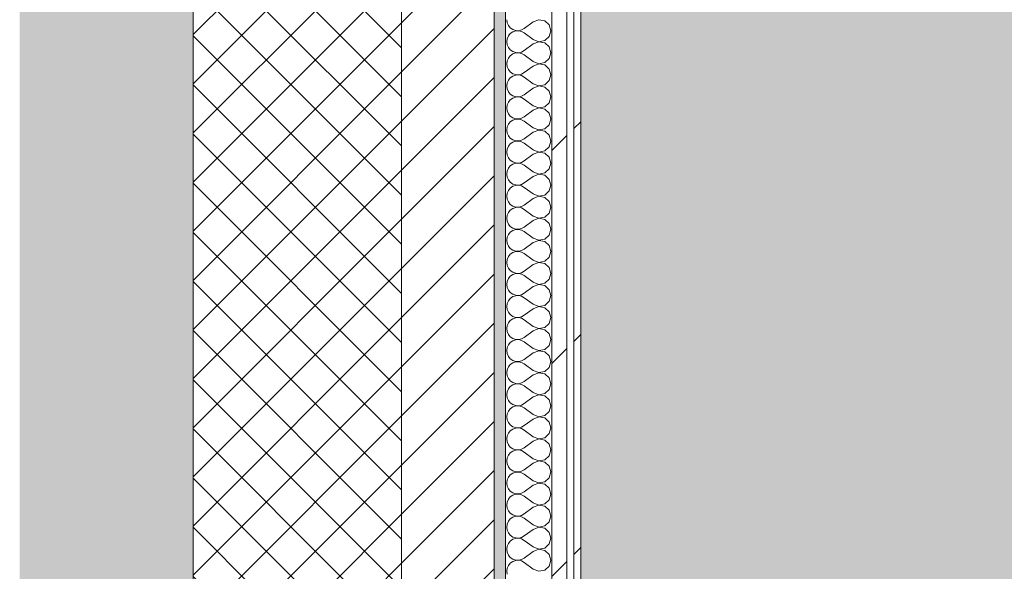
# Model space of a CAD drawing. Header units: millimetres. Extents: x -40968 to 13979, y -19284 to 4746.
# Tile 207 of 256: x -2101 to -1250, y -8990 to -8514. Entities that reach past the tile are written whole.
import ezdxf

# ---------------------------------------------------------------- set-up
doc = ezdxf.new("R2010")
doc.units = ezdxf.units.MM
doc.header["$MEASUREMENT"] = 0
doc.linetypes.add('Wipeout_Contour', pattern=[1000, 0, -1000])
for name, color, linetype in [('12_FAÇ_Façana', 7, 'Continuous'), ('Nuevo_08_E_Envans secs', 7, 'Continuous'), ('Nuevo_14_PAV_Soft Light Grey 0554', 7, 'Continuous')]:
    doc.layers.add(name, color=color, linetype=linetype)
for name, color, linetype, lineweight, true_color in [('12_FAÇ_Façana_Pluma_Nº__102', 7, 'Continuous', 5, 0xcccccc), ('12_FAÇ_Façana_Pluma_Nº__174', 7, 'Continuous', 13, 0xe4ad2c), ('12_FAÇ_Façana_Pluma_Nº__176', 7, 'Continuous', 15, 0x93a0c6), ('Nuevo_08_E_Envans secs_Pluma_Nº__102', 7, 'Continuous', 5, 0xcccccc), ('Nuevo_08_E_Envans secs_Pluma_Nº__171', 171, 'Continuous', 13, 0xaaaaff), ('Nuevo_08_E_Envans secs_Pluma_Nº__177', 7, 'Continuous', 15, 0xf7e046), ('Nuevo_14_PAV_Soft Light Grey 0554_Pluma_Nº__245', 7, 'Continuous', 13, 0xe8e8e8)]:
    doc.layers.add(name, color=color, linetype=linetype, lineweight=lineweight, true_color=true_color)
for name, color, linetype, lineweight in [('12_FAÇ_Façana_Pluma_Nº__2', 8, 'Continuous', 5), ('12_FAÇ_Façana_Pluma_Nº__7', 7, 'Continuous', 5), ('Nuevo_08_E_Envans secs_Pluma_Nº__1', 7, 'Continuous', 5)]:
    doc.layers.add(name, color=color, linetype=linetype, lineweight=lineweight)
pattern_1 = [(45, (0, 0), (-183.848, 183.848), [195, -65]), (45, (7e-14, 183.85), (-183.848, 183.848), [195, -65])]

# ---------------------------------------------------------------- blocks, each defined once
blk = doc.blocks.new('Forjado_1_1', base_point=(-23046.79, -1194.06))
at = {"layer": 'Nuevo_14_PAV_Soft Light Grey 0554_Pluma_Nº__245', "linetype": 'Continuous', "lineweight": 0, "true_color": 0xe8e8e8}
h = blk.add_hatch(color=254, dxfattribs=at)
h.paths.add_polyline_path([(-23046.79, -1194.06), (-1631.11, -1193.63), (-1631.11, -6938.97), (-1556.11, -6938.97), (-1556.11, -7503.98), (-1616.26, -7503.98), (-1616.05, -11935.98), (-1564.89, -11935.98), (-1564.89, -12491.98), (-2024.11, -12491.98), (-2024.11, -12338.98), (-6997.39, -12338.98), (-6997.39, -12391.98), (-3637.68, -12391.98), (-3638.94, -13690.72), (-3644.87, -17130.96), (428.17, -17130.98), (428.89, -16788.98), (778.89, -16788.98), (778.35, -17142.97), (2622.91, -17145.82), (2623.01, -17079.79), (3389.91, -17080.98), (3389.61, -17276.98), (5489.84, -17280.21), (5489.84, -17141.49), (5763.89, -17141.49), (5763.89, -16738.98), (6378.89, -16738.98), (6378.89, -12488.98), (5778.89, -12488.98), (5779.74, -11938.87), (6782.11, -11938.85), (6782.11, -9207.42), (6082.11, -9207.42), (6016.11, -7504.98), (6016.11, -9073.42), (2073.42, -9073.42), (2073.42, -5267.32), (5998.89, -5267.32), (5998.89, -1708.98), (5884.89, -967.98), (7332.11, -967.98), (7332.11, 1999.55), (-28277.4, 1999.55), (-23028.39, 1969.01)])
h.paths.add_polyline_path([(492.89, -5267.32), (1951.42, -5267.32), (1951.42, -9073.42), (492.89, -9073.42)], flags=0)
at = {"layer": 'Nuevo_14_PAV_Soft Light Grey 0554_Pluma_Nº__245', "color": 254, "linetype": 'Continuous', "lineweight": 13, "true_color": 0xe8e8e8, "flags": 128}
blk.add_lwpolyline([(428.17, -17130.98), (-3644.87, -17130.96), (-3638.94, -13690.72), (-3637.68, -12391.98), (-6997.39, -12391.98), (-6997.39, -12338.98), (-2024.11, -12338.98), (-2024.11, -12491.98), (-1564.89, -12491.98), (-1564.89, -11935.98), (-1616.05, -11935.98), (-1616.26, -7503.98), (-1556.11, -7503.98), (-1556.11, -6938.97), (-1631.11, -6938.97), (-1631.11, -1193.63), (-23046.79, -1194.06)], dxfattribs=at)
blk = doc.blocks.new('Muro_1_1', base_point=(-1681.11, -1193.98))
at = {"layer": '12_FAÇ_Façana_Pluma_Nº__102', "linetype": 'Continuous', "lineweight": 0, "true_color": 0xe5e5e5}
blk.add_hatch(color=254, dxfattribs=at).paths.add_polyline_path([(-2101.11, -10658.98), (-1951.11, -10658.98), (-1951.11, -7438.98), (-1971.11, -7438.98), (-1971.11, -6988.97), (-1951.11, -6988.97), (-1951.11, -1638.98), (-2101.11, -1638.98)])
at = {"layer": '12_FAÇ_Façana_Pluma_Nº__174', "linetype": 'Continuous', "lineweight": 13, "true_color": 0xe4ad2c}
h = blk.add_hatch(dxfattribs=at)
h.set_pattern_fill('SATE_Aislamiento_0001', color=42, style=0, pattern_type=2)
h.set_pattern_definition([(45, (0, 0), (-21.2132, 21.2132), []), (135, (0, 0), (21.2132, 21.2132), [])])
h.paths.add_polyline_path([(-1951.11, -7438.98), (-1951.11, -10658.98), (-1771.11, -10658.98), (-1771.11, -7438.98)])
at = {"layer": '12_FAÇ_Façana_Pluma_Nº__176', "linetype": 'Continuous', "lineweight": 0, "true_color": 0x495063}
blk.add_hatch(color=251, dxfattribs=at).paths.add_polyline_path([(-1691.11, -7438.98), (-1691.11, -10658.98), (-1681.11, -10658.98), (-1681.11, -7438.98)])
at = {"layer": '12_FAÇ_Façana_Pluma_Nº__2', "linetype": 'Continuous', "lineweight": 5}
h = blk.add_hatch(dxfattribs=at)
h.set_pattern_fill('Ceramic_0001', color=8, style=0, pattern_type=2)
h.set_pattern_definition([(45, (0, 0), (-21.2132, 21.2132), [])])
h.paths.add_polyline_path([(-1771.11, -7438.98), (-1771.11, -10658.98), (-1691.11, -10658.98), (-1691.11, -7438.98)])
at = {"layer": '12_FAÇ_Façana_Pluma_Nº__7', "color": 7, "linetype": 'Continuous', "lineweight": 5}
for p, q in [((-1951.11, -7438.98), (-1951.11, -10658.98)), ((-1771.11, -10658.98), (-1771.11, -7438.98)), ((-1691.11, -10658.98), (-1691.11, -7438.98))]:
    blk.add_line(p, q, dxfattribs=at)
at = {"layer": '12_FAÇ_Façana_Pluma_Nº__7', "color": 7, "linetype": 'Continuous', "lineweight": 5, "flags": 128}
blk.add_lwpolyline([(-1681.11, -10658.98), (-1681.11, -7438.98)], dxfattribs=at)
blk = doc.blocks.new('*X363')
at = {"layer": 'Nuevo_08_E_Envans secs_Pluma_Nº__102', "color": 254, "linetype": 'Continuous', "lineweight": 5, "true_color": 0xcccccc}
for p, q in [((-1680.16, -8514.29), (-1679.79, -8516.89)), ((-1679.79, -8516.89), (-1678.73, -8519.29)), ((-1657.3, -8516.19), (-1664.92, -8521.9)), ((-1652.44, -8514.32), (-1657.3, -8516.19)), ((-1647.33, -8515.29), (-1652.44, -8514.32)), ((-1643.48, -8518.8), (-1647.33, -8515.29)), ((-1642.06, -8523.81), (-1643.48, -8518.8)), ((-1678.73, -8519.29), (-1677.06, -8521.32)), ((-1677.06, -8526.3), (-1678.73, -8528.33)), ((-1677.06, -8521.32), (-1674.89, -8522.8)), ((-1674.89, -8524.81), (-1677.06, -8526.3)), ((-1674.89, -8522.8), (-1672.4, -8523.64)), ((-1672.4, -8523.98), (-1674.89, -8524.81)), ((-1672.4, -8523.64), (-1669.78, -8523.77)), ((-1669.78, -8523.85), (-1672.4, -8523.98)), ((-1669.78, -8523.77), (-1667.22, -8523.18)), ((-1667.22, -8524.44), (-1669.78, -8523.85)), ((-1667.22, -8523.18), (-1664.92, -8521.9)), ((-1664.92, -8525.71), (-1667.22, -8524.44)), ((-1657.3, -8531.43), (-1664.92, -8525.71)), ((-1643.48, -8528.82), (-1642.06, -8523.81)), ((-1679.79, -8530.73), (-1680.16, -8533.33)), ((-1680.16, -8533.33), (-1679.79, -8535.94)), ((-1678.73, -8528.33), (-1679.79, -8530.73)), ((-1679.79, -8535.94), (-1678.73, -8538.34)), ((-1657.3, -8535.24), (-1664.92, -8540.95)), ((-1657.3, -8531.43), (-1652.44, -8533.29)), ((-1652.44, -8533.37), (-1657.3, -8535.24)), ((-1652.44, -8533.29), (-1647.33, -8532.33)), ((-1647.33, -8534.34), (-1652.44, -8533.37)), ((-1647.33, -8532.33), (-1643.48, -8528.82)), ((-1643.48, -8537.85), (-1647.33, -8534.34)), ((-1678.73, -8538.34), (-1677.06, -8540.36)), ((-1677.06, -8540.36), (-1674.89, -8541.85)), ((-1674.89, -8543.86), (-1677.06, -8545.35)), ((-1674.89, -8541.85), (-1672.4, -8542.69)), ((-1672.4, -8543.02), (-1674.89, -8543.86)), ((-1672.4, -8542.69), (-1669.78, -8542.82)), ((-1669.78, -8542.9), (-1672.4, -8543.02)), ((-1669.78, -8542.82), (-1667.22, -8542.22)), ((-1667.22, -8543.49), (-1669.78, -8542.9)), ((-1667.22, -8542.22), (-1664.92, -8540.95)), ((-1664.92, -8544.76), (-1667.22, -8543.49)), ((-1657.3, -8550.48), (-1664.92, -8544.76)), ((-1642.06, -8542.86), (-1643.48, -8537.85)), ((-1643.48, -8547.86), (-1642.06, -8542.86)), ((-1679.79, -8549.78), (-1680.16, -8552.38)), ((-1680.16, -8552.38), (-1679.79, -8554.98)), ((-1678.73, -8547.37), (-1679.79, -8549.78)), ((-1677.06, -8545.35), (-1678.73, -8547.37)), ((-1657.3, -8550.48), (-1652.44, -8552.34)), ((-1652.44, -8552.42), (-1657.3, -8554.29)), ((-1652.44, -8552.34), (-1647.33, -8551.38)), ((-1647.33, -8553.39), (-1652.44, -8552.42)), ((-1647.33, -8551.38), (-1643.48, -8547.86)), ((-1679.79, -8554.98), (-1678.73, -8557.39)), ((-1678.73, -8557.39), (-1677.06, -8559.41)), ((-1677.06, -8559.41), (-1674.89, -8560.9)), ((-1674.89, -8560.9), (-1672.4, -8561.74)), ((-1672.4, -8561.74), (-1669.78, -8561.87)), ((-1669.78, -8561.87), (-1667.22, -8561.27)), ((-1667.22, -8561.27), (-1664.92, -8560)), ((-1657.3, -8554.29), (-1664.92, -8560)), ((-1643.48, -8556.9), (-1647.33, -8553.39)), ((-1642.06, -8561.9), (-1643.48, -8556.9)), ((-1679.79, -8568.83), (-1680.16, -8571.43)), ((-1678.73, -8566.42), (-1679.79, -8568.83)), ((-1677.06, -8564.4), (-1678.73, -8566.42)), ((-1674.89, -8562.91), (-1677.06, -8564.4)), ((-1672.4, -8562.07), (-1674.89, -8562.91)), ((-1669.78, -8561.94), (-1672.4, -8562.07)), ((-1667.22, -8562.54), (-1669.78, -8561.94)), ((-1664.92, -8563.81), (-1667.22, -8562.54)), ((-1657.3, -8569.52), (-1664.92, -8563.81)), ((-1657.3, -8569.52), (-1652.44, -8571.39)), ((-1647.33, -8570.42), (-1643.48, -8566.91)), ((-1643.48, -8566.91), (-1642.06, -8561.9)), ((-1680.16, -8571.43), (-1679.79, -8574.03)), ((-1679.79, -8574.03), (-1678.73, -8576.44)), ((-1678.73, -8576.44), (-1677.06, -8578.46)), ((-1677.06, -8578.46), (-1674.89, -8579.95)), ((-1657.3, -8573.33), (-1664.92, -8579.05)), ((-1652.44, -8571.47), (-1657.3, -8573.33)), ((-1652.44, -8571.39), (-1647.33, -8570.42)), ((-1647.33, -8572.43), (-1652.44, -8571.47)), ((-1643.48, -8575.95), (-1647.33, -8572.43)), ((-1642.06, -8580.95), (-1643.48, -8575.95)), ((-1678.73, -8585.47), (-1679.79, -8587.87)), ((-1677.06, -8583.45), (-1678.73, -8585.47)), ((-1674.89, -8581.96), (-1677.06, -8583.45)), ((-1674.89, -8579.95), (-1672.4, -8580.79)), ((-1672.4, -8581.12), (-1674.89, -8581.96)), ((-1672.4, -8580.79), (-1669.78, -8580.91)), ((-1669.78, -8580.99), (-1672.4, -8581.12)), ((-1669.78, -8580.91), (-1667.22, -8580.32)), ((-1667.22, -8581.59), (-1669.78, -8580.99)), ((-1667.22, -8580.32), (-1664.92, -8579.05)), ((-1664.92, -8582.86), (-1667.22, -8581.59)), ((-1657.3, -8588.57), (-1664.92, -8582.86)), ((-1647.33, -8589.47), (-1643.48, -8585.96)), ((-1643.48, -8585.96), (-1642.06, -8580.95)), ((-1679.79, -8587.87), (-1680.16, -8590.48)), ((-1680.16, -8590.48), (-1679.79, -8593.08)), ((-1679.79, -8593.08), (-1678.73, -8595.48)), ((-1678.73, -8595.48), (-1677.06, -8597.51)), ((-1657.3, -8592.38), (-1664.92, -8598.1)), ((-1657.3, -8588.57), (-1652.44, -8590.44)), ((-1652.44, -8590.51), (-1657.3, -8592.38)), ((-1652.44, -8590.44), (-1647.33, -8589.47)), ((-1647.33, -8591.48), (-1652.44, -8590.51)), ((-1643.48, -8594.99), (-1647.33, -8591.48)), ((-1642.06, -8600), (-1643.48, -8594.99)), ((-1677.06, -8602.49), (-1678.73, -8604.52)), ((-1677.06, -8597.51), (-1674.89, -8598.99)), ((-1674.89, -8601.01), (-1677.06, -8602.49)), ((-1674.89, -8598.99), (-1672.4, -8599.83)), ((-1672.4, -8600.17), (-1674.89, -8601.01)), ((-1672.4, -8599.83), (-1669.78, -8599.96)), ((-1669.78, -8600.04), (-1672.4, -8600.17)), ((-1669.78, -8599.96), (-1667.22, -8599.37)), ((-1667.22, -8600.63), (-1669.78, -8600.04)), ((-1667.22, -8599.37), (-1664.92, -8598.1)), ((-1664.92, -8601.9), (-1667.22, -8600.63)), ((-1657.3, -8607.62), (-1664.92, -8601.9)), ((-1643.48, -8605.01), (-1642.06, -8600)), ((-1679.79, -8606.92), (-1680.16, -8609.52)), ((-1680.16, -8609.52), (-1679.79, -8612.13)), ((-1678.73, -8604.52), (-1679.79, -8606.92)), ((-1679.79, -8612.13), (-1678.73, -8614.53)), ((-1657.3, -8611.43), (-1664.92, -8617.14)), ((-1657.3, -8607.62), (-1652.44, -8609.49)), ((-1652.44, -8609.56), (-1657.3, -8611.43)), ((-1652.44, -8609.49), (-1647.33, -8608.52)), ((-1647.33, -8610.53), (-1652.44, -8609.56)), ((-1647.33, -8608.52), (-1643.48, -8605.01)), ((-1643.48, -8614.04), (-1647.33, -8610.53)), ((-1678.73, -8614.53), (-1677.06, -8616.55)), ((-1677.06, -8616.55), (-1674.89, -8618.04)), ((-1674.89, -8620.05), (-1677.06, -8621.54)), ((-1674.89, -8618.04), (-1672.4, -8618.88)), ((-1672.4, -8619.21), (-1674.89, -8620.05)), ((-1672.4, -8618.88), (-1669.78, -8619.01)), ((-1669.78, -8619.09), (-1672.4, -8619.21)), ((-1669.78, -8619.01), (-1667.22, -8618.41)), ((-1667.22, -8619.68), (-1669.78, -8619.09)), ((-1667.22, -8618.41), (-1664.92, -8617.14)), ((-1664.92, -8620.95), (-1667.22, -8619.68)), ((-1657.3, -8626.67), (-1664.92, -8620.95)), ((-1642.06, -8619.05), (-1643.48, -8614.04)), ((-1643.48, -8624.05), (-1642.06, -8619.05)), ((-1679.79, -8625.97), (-1680.16, -8628.57)), ((-1680.16, -8628.57), (-1679.79, -8631.17)), ((-1678.73, -8623.56), (-1679.79, -8625.97)), ((-1677.06, -8621.54), (-1678.73, -8623.56)), ((-1657.3, -8626.67), (-1652.44, -8628.53)), ((-1652.44, -8628.61), (-1657.3, -8630.48)), ((-1652.44, -8628.53), (-1647.33, -8627.57)), ((-1647.33, -8629.58), (-1652.44, -8628.61)), ((-1647.33, -8627.57), (-1643.48, -8624.05)), ((-1643.48, -8633.09), (-1647.33, -8629.58)), ((-1679.79, -8631.17), (-1678.73, -8633.58)), ((-1678.73, -8633.58), (-1677.06, -8635.6)), ((-1677.06, -8635.6), (-1674.89, -8637.09)), ((-1674.89, -8637.09), (-1672.4, -8637.93)), ((-1672.4, -8638.26), (-1674.89, -8639.1)), ((-1672.4, -8637.93), (-1669.78, -8638.06)), ((-1669.78, -8638.13), (-1672.4, -8638.26)), ((-1669.78, -8638.06), (-1667.22, -8637.46)), ((-1667.22, -8638.73), (-1669.78, -8638.13)), ((-1667.22, -8637.46), (-1664.92, -8636.19)), ((-1657.3, -8630.48), (-1664.92, -8636.19)), ((-1642.06, -8638.1), (-1643.48, -8633.09)), ((-1643.48, -8643.1), (-1642.06, -8638.1)), ((-1679.79, -8645.02), (-1680.16, -8647.62)), ((-1678.73, -8642.61), (-1679.79, -8645.02)), ((-1677.06, -8640.59), (-1678.73, -8642.61)), ((-1674.89, -8639.1), (-1677.06, -8640.59)), ((-1664.92, -8640), (-1667.22, -8638.73)), ((-1657.3, -8645.71), (-1664.92, -8640)), ((-1657.3, -8645.71), (-1652.44, -8647.58)), ((-1652.44, -8647.58), (-1647.33, -8646.61)), ((-1647.33, -8646.61), (-1643.48, -8643.1)), ((-1680.16, -8647.62), (-1679.79, -8650.22)), ((-1679.79, -8650.22), (-1678.73, -8652.63)), ((-1678.73, -8652.63), (-1677.06, -8654.65)), ((-1677.06, -8654.65), (-1674.89, -8656.14)), ((-1667.22, -8656.51), (-1664.92, -8655.24)), ((-1657.3, -8649.52), (-1664.92, -8655.24)), ((-1652.44, -8647.66), (-1657.3, -8649.52)), ((-1647.33, -8648.62), (-1652.44, -8647.66)), ((-1643.48, -8652.14), (-1647.33, -8648.62)), ((-1642.06, -8657.14), (-1643.48, -8652.14)), ((-1678.73, -8661.66), (-1679.79, -8664.06)), ((-1677.06, -8659.64), (-1678.73, -8661.66)), ((-1674.89, -8658.15), (-1677.06, -8659.64)), ((-1674.89, -8656.14), (-1672.4, -8656.98)), ((-1672.4, -8657.31), (-1674.89, -8658.15)), ((-1672.4, -8656.98), (-1669.78, -8657.1)), ((-1669.78, -8657.18), (-1672.4, -8657.31)), ((-1669.78, -8657.1), (-1667.22, -8656.51)), ((-1667.22, -8657.78), (-1669.78, -8657.18)), ((-1664.92, -8659.05), (-1667.22, -8657.78)), ((-1657.3, -8664.76), (-1664.92, -8659.05)), ((-1647.33, -8665.66), (-1643.48, -8662.15)), ((-1643.48, -8662.15), (-1642.06, -8657.14)), ((-1679.79, -8664.06), (-1680.16, -8666.67)), ((-1680.16, -8666.67), (-1679.79, -8669.27)), ((-1679.79, -8669.27), (-1678.73, -8671.67)), ((-1678.73, -8671.67), (-1677.06, -8673.7)), ((-1657.3, -8668.57), (-1664.92, -8674.29)), ((-1657.3, -8664.76), (-1652.44, -8666.63)), ((-1652.44, -8666.71), (-1657.3, -8668.57)), ((-1652.44, -8666.63), (-1647.33, -8665.66)), ((-1647.33, -8667.67), (-1652.44, -8666.71)), ((-1643.48, -8671.18), (-1647.33, -8667.67)), ((-1642.06, -8676.19), (-1643.48, -8671.18)), ((-1678.73, -8680.71), (-1679.79, -8683.11)), ((-1677.06, -8678.68), (-1678.73, -8680.71)), ((-1677.06, -8673.7), (-1674.89, -8675.19)), ((-1674.89, -8677.2), (-1677.06, -8678.68)), ((-1674.89, -8675.19), (-1672.4, -8676.02)), ((-1672.4, -8676.36), (-1674.89, -8677.2)), ((-1672.4, -8676.02), (-1669.78, -8676.15)), ((-1669.78, -8676.23), (-1672.4, -8676.36)), ((-1669.78, -8676.15), (-1667.22, -8675.56)), ((-1667.22, -8676.82), (-1669.78, -8676.23)), ((-1667.22, -8675.56), (-1664.92, -8674.29)), ((-1664.92, -8678.1), (-1667.22, -8676.82)), ((-1657.3, -8683.81), (-1664.92, -8678.1)), ((-1643.48, -8681.2), (-1642.06, -8676.19)), ((-1679.79, -8683.11), (-1680.16, -8685.71)), ((-1680.16, -8685.71), (-1679.79, -8688.32)), ((-1679.79, -8688.32), (-1678.73, -8690.72)), ((-1657.3, -8687.62), (-1664.92, -8693.33)), ((-1657.3, -8683.81), (-1652.44, -8685.68)), ((-1652.44, -8685.75), (-1657.3, -8687.62)), ((-1652.44, -8685.68), (-1647.33, -8684.71)), ((-1647.33, -8686.72), (-1652.44, -8685.75)), ((-1647.33, -8684.71), (-1643.48, -8681.2)), ((-1643.48, -8690.23), (-1647.33, -8686.72)), ((-1678.73, -8690.72), (-1677.06, -8692.74)), ((-1677.06, -8697.73), (-1678.73, -8699.75)), ((-1677.06, -8692.74), (-1674.89, -8694.23)), ((-1674.89, -8696.24), (-1677.06, -8697.73)), ((-1674.89, -8694.23), (-1672.4, -8695.07)), ((-1672.4, -8695.4), (-1674.89, -8696.24)), ((-1672.4, -8695.07), (-1669.78, -8695.2)), ((-1669.78, -8695.28), (-1672.4, -8695.4)), ((-1669.78, -8695.2), (-1667.22, -8694.6)), ((-1667.22, -8695.87), (-1669.78, -8695.28)), ((-1667.22, -8694.6), (-1664.92, -8693.33)), ((-1664.92, -8697.14), (-1667.22, -8695.87)), ((-1657.3, -8702.86), (-1664.92, -8697.14)), ((-1642.06, -8695.24), (-1643.48, -8690.23)), ((-1643.48, -8700.25), (-1642.06, -8695.24)), ((-1679.79, -8702.16), (-1680.16, -8704.76)), ((-1680.16, -8704.76), (-1679.79, -8707.36)), ((-1678.73, -8699.75), (-1679.79, -8702.16)), ((-1657.3, -8702.86), (-1652.44, -8704.72)), ((-1652.44, -8704.8), (-1657.3, -8706.67)), ((-1652.44, -8704.72), (-1647.33, -8703.76)), ((-1647.33, -8705.77), (-1652.44, -8704.8)), ((-1647.33, -8703.76), (-1643.48, -8700.25)), ((-1643.48, -8709.28), (-1647.33, -8705.77)), ((-1679.79, -8707.36), (-1678.73, -8709.77)), ((-1678.73, -8709.77), (-1677.06, -8711.79)), ((-1677.06, -8711.79), (-1674.89, -8713.28)), ((-1674.89, -8713.28), (-1672.4, -8714.12)), ((-1672.4, -8714.45), (-1674.89, -8715.29)), ((-1672.4, -8714.12), (-1669.78, -8714.25)), ((-1669.78, -8714.32), (-1672.4, -8714.45)), ((-1669.78, -8714.25), (-1667.22, -8713.65)), ((-1667.22, -8714.92), (-1669.78, -8714.32)), ((-1667.22, -8713.65), (-1664.92, -8712.38)), ((-1664.92, -8716.19), (-1667.22, -8714.92)), ((-1657.3, -8706.67), (-1664.92, -8712.38)), ((-1642.06, -8714.29), (-1643.48, -8709.28)), ((-1643.48, -8719.29), (-1642.06, -8714.29)), ((-1679.79, -8721.21), (-1680.16, -8723.81)), ((-1678.73, -8718.8), (-1679.79, -8721.21)), ((-1677.06, -8716.78), (-1678.73, -8718.8)), ((-1674.89, -8715.29), (-1677.06, -8716.78)), ((-1657.3, -8721.9), (-1664.92, -8716.19)), ((-1657.3, -8721.9), (-1652.44, -8723.77)), ((-1652.44, -8723.77), (-1647.33, -8722.8)), ((-1647.33, -8722.8), (-1643.48, -8719.29)), ((-1680.16, -8723.81), (-1679.79, -8726.41)), ((-1679.79, -8726.41), (-1678.73, -8728.82)), ((-1678.73, -8728.82), (-1677.06, -8730.84)), ((-1677.06, -8730.84), (-1674.89, -8732.33)), ((-1667.22, -8732.7), (-1664.92, -8731.43)), ((-1657.3, -8725.71), (-1664.92, -8731.43)), ((-1652.44, -8723.85), (-1657.3, -8725.71)), ((-1647.33, -8724.81), (-1652.44, -8723.85)), ((-1643.48, -8728.33), (-1647.33, -8724.81)), ((-1642.06, -8733.33), (-1643.48, -8728.33)), ((-1679.79, -8740.25), (-1680.16, -8742.86)), ((-1678.73, -8737.85), (-1679.79, -8740.25)), ((-1677.06, -8735.83), (-1678.73, -8737.85)), ((-1674.89, -8734.34), (-1677.06, -8735.83)), ((-1674.89, -8732.33), (-1672.4, -8733.17)), ((-1672.4, -8733.5), (-1674.89, -8734.34)), ((-1672.4, -8733.17), (-1669.78, -8733.29)), ((-1669.78, -8733.37), (-1672.4, -8733.5)), ((-1669.78, -8733.29), (-1667.22, -8732.7)), ((-1667.22, -8733.97), (-1669.78, -8733.37)), ((-1664.92, -8735.24), (-1667.22, -8733.97)), ((-1657.3, -8740.95), (-1664.92, -8735.24)), ((-1647.33, -8741.85), (-1643.48, -8738.34)), ((-1643.48, -8738.34), (-1642.06, -8733.33)), ((-1680.16, -8742.86), (-1679.79, -8745.46)), ((-1679.79, -8745.46), (-1678.73, -8747.86)), ((-1678.73, -8747.86), (-1677.06, -8749.89)), ((-1657.3, -8744.76), (-1664.92, -8750.48)), ((-1657.3, -8740.95), (-1652.44, -8742.82)), ((-1652.44, -8742.9), (-1657.3, -8744.76)), ((-1652.44, -8742.82), (-1647.33, -8741.85)), ((-1647.33, -8743.86), (-1652.44, -8742.9)), ((-1643.48, -8747.37), (-1647.33, -8743.86)), ((-1642.06, -8752.38), (-1643.48, -8747.37)), ((-1678.73, -8756.9), (-1679.79, -8759.3)), ((-1677.06, -8754.87), (-1678.73, -8756.9)), ((-1677.06, -8749.89), (-1674.89, -8751.38)), ((-1674.89, -8753.39), (-1677.06, -8754.87)), ((-1674.89, -8751.38), (-1672.4, -8752.22)), ((-1672.4, -8752.55), (-1674.89, -8753.39)), ((-1672.4, -8752.22), (-1669.78, -8752.34)), ((-1669.78, -8752.42), (-1672.4, -8752.55)), ((-1669.78, -8752.34), (-1667.22, -8751.75)), ((-1667.22, -8753.01), (-1669.78, -8752.42)), ((-1667.22, -8751.75), (-1664.92, -8750.48)), ((-1664.92, -8754.29), (-1667.22, -8753.01)), ((-1657.3, -8760), (-1664.92, -8754.29)), ((-1647.33, -8760.9), (-1643.48, -8757.39)), ((-1643.48, -8757.39), (-1642.06, -8752.38)), ((-1679.79, -8759.3), (-1680.16, -8761.9)), ((-1680.16, -8761.9), (-1679.79, -8764.51)), ((-1679.79, -8764.51), (-1678.73, -8766.91)), ((-1657.3, -8763.81), (-1664.92, -8769.52)), ((-1657.3, -8760), (-1652.44, -8761.87)), ((-1652.44, -8761.94), (-1657.3, -8763.81)), ((-1652.44, -8761.87), (-1647.33, -8760.9)), ((-1647.33, -8762.91), (-1652.44, -8761.94)), ((-1643.48, -8766.42), (-1647.33, -8762.91)), ((-1678.73, -8766.91), (-1677.06, -8768.94)), ((-1677.06, -8773.92), (-1678.73, -8775.95)), ((-1677.06, -8768.94), (-1674.89, -8770.42)), ((-1674.89, -8772.43), (-1677.06, -8773.92)), ((-1674.89, -8770.42), (-1672.4, -8771.26)), ((-1672.4, -8771.59), (-1674.89, -8772.43)), ((-1672.4, -8771.26), (-1669.78, -8771.39)), ((-1669.78, -8771.47), (-1672.4, -8771.59)), ((-1669.78, -8771.39), (-1667.22, -8770.8)), ((-1667.22, -8772.06), (-1669.78, -8771.47)), ((-1667.22, -8770.8), (-1664.92, -8769.52)), ((-1664.92, -8773.33), (-1667.22, -8772.06)), ((-1657.3, -8779.05), (-1664.92, -8773.33)), ((-1642.06, -8771.43), (-1643.48, -8766.42)), ((-1643.48, -8776.44), (-1642.06, -8771.43)), ((-1679.79, -8778.35), (-1680.16, -8780.95)), ((-1680.16, -8780.95), (-1679.79, -8783.55)), ((-1678.73, -8775.95), (-1679.79, -8778.35)), ((-1657.3, -8782.86), (-1664.92, -8788.57)), ((-1657.3, -8779.05), (-1652.44, -8780.91)), ((-1652.44, -8780.99), (-1657.3, -8782.86)), ((-1652.44, -8780.91), (-1647.33, -8779.95)), ((-1647.33, -8781.96), (-1652.44, -8780.99)), ((-1647.33, -8779.95), (-1643.48, -8776.44)), ((-1643.48, -8785.47), (-1647.33, -8781.96)), ((-1679.79, -8783.55), (-1678.73, -8785.96)), ((-1678.73, -8785.96), (-1677.06, -8787.98)), ((-1677.06, -8787.98), (-1674.89, -8789.47)), ((-1674.89, -8791.48), (-1677.06, -8792.97)), ((-1674.89, -8789.47), (-1672.4, -8790.31)), ((-1672.4, -8790.64), (-1674.89, -8791.48)), ((-1672.4, -8790.31), (-1669.78, -8790.44)), ((-1669.78, -8790.51), (-1672.4, -8790.64)), ((-1669.78, -8790.44), (-1667.22, -8789.84)), ((-1667.22, -8791.11), (-1669.78, -8790.51)), ((-1667.22, -8789.84), (-1664.92, -8788.57)), ((-1664.92, -8792.38), (-1667.22, -8791.11)), ((-1642.06, -8790.48), (-1643.48, -8785.47)), ((-1643.48, -8795.48), (-1642.06, -8790.48)), ((-1679.79, -8797.4), (-1680.16, -8800)), ((-1680.16, -8800), (-1679.79, -8802.6)), ((-1678.73, -8794.99), (-1679.79, -8797.4)), ((-1677.06, -8792.97), (-1678.73, -8794.99)), ((-1657.3, -8798.1), (-1664.92, -8792.38)), ((-1657.3, -8798.1), (-1652.44, -8799.96)), ((-1652.44, -8800.04), (-1657.3, -8801.9)), ((-1652.44, -8799.96), (-1647.33, -8798.99)), ((-1647.33, -8801.01), (-1652.44, -8800.04)), ((-1647.33, -8798.99), (-1643.48, -8795.48)), ((-1679.79, -8802.6), (-1678.73, -8805.01)), ((-1678.73, -8805.01), (-1677.06, -8807.03)), ((-1677.06, -8807.03), (-1674.89, -8808.52)), ((-1674.89, -8808.52), (-1672.4, -8809.36)), ((-1667.22, -8808.89), (-1664.92, -8807.62)), ((-1657.3, -8801.9), (-1664.92, -8807.62)), ((-1643.48, -8804.52), (-1647.33, -8801.01)), ((-1642.06, -8809.52), (-1643.48, -8804.52)), ((-1679.79, -8816.45), (-1680.16, -8819.05)), ((-1678.73, -8814.04), (-1679.79, -8816.45)), ((-1677.06, -8812.02), (-1678.73, -8814.04)), ((-1674.89, -8810.53), (-1677.06, -8812.02)), ((-1672.4, -8809.69), (-1674.89, -8810.53)), ((-1672.4, -8809.36), (-1669.78, -8809.49)), ((-1669.78, -8809.56), (-1672.4, -8809.69)), ((-1669.78, -8809.49), (-1667.22, -8808.89)), ((-1667.22, -8810.16), (-1669.78, -8809.56)), ((-1664.92, -8811.43), (-1667.22, -8810.16)), ((-1657.3, -8817.14), (-1664.92, -8811.43)), ((-1647.33, -8818.04), (-1643.48, -8814.53)), ((-1643.48, -8814.53), (-1642.06, -8809.52)), ((-1680.16, -8819.05), (-1679.79, -8821.65)), ((-1679.79, -8821.65), (-1678.73, -8824.05)), ((-1678.73, -8824.05), (-1677.06, -8826.08)), ((-1657.3, -8820.95), (-1664.92, -8826.67)), ((-1657.3, -8817.14), (-1652.44, -8819.01)), ((-1652.44, -8819.09), (-1657.3, -8820.95)), ((-1652.44, -8819.01), (-1647.33, -8818.04)), ((-1647.33, -8820.05), (-1652.44, -8819.09)), ((-1643.48, -8823.56), (-1647.33, -8820.05)), ((-1642.06, -8828.57), (-1643.48, -8823.56)), ((-1678.73, -8833.09), (-1679.79, -8835.49)), ((-1677.06, -8831.06), (-1678.73, -8833.09)), ((-1677.06, -8826.08), (-1674.89, -8827.57)), ((-1674.89, -8829.58), (-1677.06, -8831.06)), ((-1674.89, -8827.57), (-1672.4, -8828.41)), ((-1672.4, -8828.74), (-1674.89, -8829.58)), ((-1672.4, -8828.41), (-1669.78, -8828.53)), ((-1669.78, -8828.61), (-1672.4, -8828.74)), ((-1669.78, -8828.53), (-1667.22, -8827.94)), ((-1667.22, -8829.2), (-1669.78, -8828.61)), ((-1667.22, -8827.94), (-1664.92, -8826.67)), ((-1664.92, -8830.48), (-1667.22, -8829.2)), ((-1657.3, -8836.19), (-1664.92, -8830.48)), ((-1647.33, -8837.09), (-1643.48, -8833.58)), ((-1643.48, -8833.58), (-1642.06, -8828.57)), ((-1679.79, -8835.49), (-1680.16, -8838.1)), ((-1680.16, -8838.1), (-1679.79, -8840.7)), ((-1679.79, -8840.7), (-1678.73, -8843.1)), ((-1657.3, -8840), (-1664.92, -8845.71)), ((-1657.3, -8836.19), (-1652.44, -8838.06)), ((-1652.44, -8838.13), (-1657.3, -8840)), ((-1652.44, -8838.06), (-1647.33, -8837.09)), ((-1647.33, -8839.1), (-1652.44, -8838.13)), ((-1643.48, -8842.61), (-1647.33, -8839.1)), ((-1642.06, -8847.62), (-1643.48, -8842.61)), ((-1678.73, -8843.1), (-1677.06, -8845.13)), ((-1677.06, -8850.11), (-1678.73, -8852.14)), ((-1677.06, -8845.13), (-1674.89, -8846.61)), ((-1674.89, -8848.62), (-1677.06, -8850.11)), ((-1674.89, -8846.61), (-1672.4, -8847.45)), ((-1672.4, -8847.78), (-1674.89, -8848.62)), ((-1672.4, -8847.45), (-1669.78, -8847.58)), ((-1669.78, -8847.66), (-1672.4, -8847.78)), ((-1669.78, -8847.58), (-1667.22, -8846.99)), ((-1667.22, -8848.25), (-1669.78, -8847.66)), ((-1667.22, -8846.99), (-1664.92, -8845.71)), ((-1664.92, -8849.52), (-1667.22, -8848.25)), ((-1657.3, -8855.24), (-1664.92, -8849.52)), ((-1643.48, -8852.63), (-1642.06, -8847.62)), ((-1679.79, -8854.54), (-1680.16, -8857.14)), ((-1680.16, -8857.14), (-1679.79, -8859.75)), ((-1678.73, -8852.14), (-1679.79, -8854.54)), ((-1657.3, -8859.05), (-1664.92, -8864.76)), ((-1657.3, -8855.24), (-1652.44, -8857.1)), ((-1652.44, -8857.18), (-1657.3, -8859.05)), ((-1652.44, -8857.1), (-1647.33, -8856.14)), ((-1647.33, -8858.15), (-1652.44, -8857.18)), ((-1647.33, -8856.14), (-1643.48, -8852.63)), ((-1643.48, -8861.66), (-1647.33, -8858.15)), ((-1679.79, -8859.75), (-1678.73, -8862.15)), ((-1678.73, -8862.15), (-1677.06, -8864.17)), ((-1677.06, -8864.17), (-1674.89, -8865.66)), ((-1674.89, -8867.67), (-1677.06, -8869.16)), ((-1674.89, -8865.66), (-1672.4, -8866.5)), ((-1672.4, -8866.83), (-1674.89, -8867.67)), ((-1672.4, -8866.5), (-1669.78, -8866.63)), ((-1669.78, -8866.71), (-1672.4, -8866.83)), ((-1669.78, -8866.63), (-1667.22, -8866.03)), ((-1667.22, -8867.3), (-1669.78, -8866.71)), ((-1667.22, -8866.03), (-1664.92, -8864.76)), ((-1664.92, -8868.57), (-1667.22, -8867.3)), ((-1642.06, -8866.67), (-1643.48, -8861.66)), ((-1643.48, -8871.67), (-1642.06, -8866.67)), ((-1679.79, -8873.59), (-1680.16, -8876.19)), ((-1680.16, -8876.19), (-1679.79, -8878.79)), ((-1678.73, -8871.18), (-1679.79, -8873.59)), ((-1677.06, -8869.16), (-1678.73, -8871.18)), ((-1657.3, -8874.29), (-1664.92, -8868.57)), ((-1657.3, -8874.29), (-1652.44, -8876.15)), ((-1652.44, -8876.23), (-1657.3, -8878.1)), ((-1652.44, -8876.15), (-1647.33, -8875.19)), ((-1647.33, -8877.2), (-1652.44, -8876.23)), ((-1647.33, -8875.19), (-1643.48, -8871.67)), ((-1679.79, -8878.79), (-1678.73, -8881.2)), ((-1678.73, -8881.2), (-1677.06, -8883.22)), ((-1677.06, -8883.22), (-1674.89, -8884.71)), ((-1674.89, -8884.71), (-1672.4, -8885.55)), ((-1669.78, -8885.68), (-1667.22, -8885.08)), ((-1667.22, -8885.08), (-1664.92, -8883.81)), ((-1657.3, -8878.1), (-1664.92, -8883.81)), ((-1643.48, -8880.71), (-1647.33, -8877.2)), ((-1642.06, -8885.71), (-1643.48, -8880.71)), ((-1679.79, -8892.64), (-1680.16, -8895.24)), ((-1678.73, -8890.23), (-1679.79, -8892.64)), ((-1677.06, -8888.21), (-1678.73, -8890.23)), ((-1674.89, -8886.72), (-1677.06, -8888.21)), ((-1672.4, -8885.88), (-1674.89, -8886.72)), ((-1672.4, -8885.55), (-1669.78, -8885.68)), ((-1669.78, -8885.75), (-1672.4, -8885.88)), ((-1667.22, -8886.35), (-1669.78, -8885.75)), ((-1664.92, -8887.62), (-1667.22, -8886.35)), ((-1657.3, -8893.33), (-1664.92, -8887.62)), ((-1657.3, -8893.33), (-1652.44, -8895.2)), ((-1647.33, -8894.23), (-1643.48, -8890.72)), ((-1643.48, -8890.72), (-1642.06, -8885.71)), ((-1680.16, -8895.24), (-1679.79, -8897.84)), ((-1679.79, -8897.84), (-1678.73, -8900.25)), ((-1678.73, -8900.25), (-1677.06, -8902.27)), ((-1657.3, -8897.14), (-1664.92, -8902.86)), ((-1652.44, -8895.28), (-1657.3, -8897.14)), ((-1652.44, -8895.2), (-1647.33, -8894.23)), ((-1647.33, -8896.24), (-1652.44, -8895.28)), ((-1643.48, -8899.75), (-1647.33, -8896.24)), ((-1642.06, -8904.76), (-1643.48, -8899.75)), ((-1678.73, -8909.28), (-1679.79, -8911.68)), ((-1677.06, -8907.26), (-1678.73, -8909.28)), ((-1677.06, -8902.27), (-1674.89, -8903.76)), ((-1674.89, -8905.77), (-1677.06, -8907.26)), ((-1674.89, -8903.76), (-1672.4, -8904.6)), ((-1672.4, -8904.93), (-1674.89, -8905.77)), ((-1672.4, -8904.6), (-1669.78, -8904.72)), ((-1669.78, -8904.8), (-1672.4, -8904.93)), ((-1669.78, -8904.72), (-1667.22, -8904.13)), ((-1667.22, -8905.4), (-1669.78, -8904.8)), ((-1667.22, -8904.13), (-1664.92, -8902.86)), ((-1664.92, -8906.67), (-1667.22, -8905.4)), ((-1657.3, -8912.38), (-1664.92, -8906.67)), ((-1647.33, -8913.28), (-1643.48, -8909.77)), ((-1643.48, -8909.77), (-1642.06, -8904.76)), ((-1679.79, -8911.68), (-1680.16, -8914.29)), ((-1680.16, -8914.29), (-1679.79, -8916.89)), ((-1679.79, -8916.89), (-1678.73, -8919.29)), ((-1657.3, -8916.19), (-1664.92, -8921.9)), ((-1657.3, -8912.38), (-1652.44, -8914.25)), ((-1652.44, -8914.32), (-1657.3, -8916.19)), ((-1652.44, -8914.25), (-1647.33, -8913.28)), ((-1647.33, -8915.29), (-1652.44, -8914.32)), ((-1643.48, -8918.8), (-1647.33, -8915.29)), ((-1642.06, -8923.81), (-1643.48, -8918.8)), ((-1678.73, -8919.29), (-1677.06, -8921.32)), ((-1677.06, -8926.3), (-1678.73, -8928.33)), ((-1677.06, -8921.32), (-1674.89, -8922.8)), ((-1674.89, -8924.81), (-1677.06, -8926.3)), ((-1674.89, -8922.8), (-1672.4, -8923.64)), ((-1672.4, -8923.98), (-1674.89, -8924.81)), ((-1672.4, -8923.64), (-1669.78, -8923.77)), ((-1669.78, -8923.85), (-1672.4, -8923.98)), ((-1669.78, -8923.77), (-1667.22, -8923.18)), ((-1667.22, -8924.44), (-1669.78, -8923.85)), ((-1667.22, -8923.18), (-1664.92, -8921.9)), ((-1664.92, -8925.71), (-1667.22, -8924.44)), ((-1657.3, -8931.43), (-1664.92, -8925.71)), ((-1643.48, -8928.82), (-1642.06, -8923.81)), ((-1679.79, -8930.73), (-1680.16, -8933.33)), ((-1680.16, -8933.33), (-1679.79, -8935.94)), ((-1678.73, -8928.33), (-1679.79, -8930.73)), ((-1679.79, -8935.94), (-1678.73, -8938.34)), ((-1657.3, -8935.24), (-1664.92, -8940.95)), ((-1657.3, -8931.43), (-1652.44, -8933.29)), ((-1652.44, -8933.37), (-1657.3, -8935.24)), ((-1652.44, -8933.29), (-1647.33, -8932.33)), ((-1647.33, -8934.34), (-1652.44, -8933.37)), ((-1647.33, -8932.33), (-1643.48, -8928.82)), ((-1643.48, -8937.85), (-1647.33, -8934.34)), ((-1678.73, -8938.34), (-1677.06, -8940.36)), ((-1677.06, -8940.36), (-1674.89, -8941.85)), ((-1674.89, -8943.86), (-1677.06, -8945.35)), ((-1674.89, -8941.85), (-1672.4, -8942.69)), ((-1672.4, -8943.02), (-1674.89, -8943.86)), ((-1672.4, -8942.69), (-1669.78, -8942.82)), ((-1669.78, -8942.9), (-1672.4, -8943.02)), ((-1669.78, -8942.82), (-1667.22, -8942.22)), ((-1667.22, -8943.49), (-1669.78, -8942.9)), ((-1667.22, -8942.22), (-1664.92, -8940.95)), ((-1664.92, -8944.76), (-1667.22, -8943.49)), ((-1657.3, -8950.48), (-1664.92, -8944.76)), ((-1642.06, -8942.86), (-1643.48, -8937.85)), ((-1643.48, -8947.86), (-1642.06, -8942.86)), ((-1679.79, -8949.78), (-1680.16, -8952.38)), ((-1680.16, -8952.38), (-1679.79, -8954.98)), ((-1678.73, -8947.37), (-1679.79, -8949.78)), ((-1677.06, -8945.35), (-1678.73, -8947.37)), ((-1657.3, -8950.48), (-1652.44, -8952.34)), ((-1652.44, -8952.42), (-1657.3, -8954.29)), ((-1652.44, -8952.34), (-1647.33, -8951.38)), ((-1647.33, -8953.39), (-1652.44, -8952.42)), ((-1647.33, -8951.38), (-1643.48, -8947.86)), ((-1679.79, -8954.98), (-1678.73, -8957.39)), ((-1678.73, -8957.39), (-1677.06, -8959.41)), ((-1677.06, -8959.41), (-1674.89, -8960.9)), ((-1674.89, -8960.9), (-1672.4, -8961.74)), ((-1672.4, -8961.74), (-1669.78, -8961.87)), ((-1669.78, -8961.87), (-1667.22, -8961.27)), ((-1667.22, -8961.27), (-1664.92, -8960)), ((-1657.3, -8954.29), (-1664.92, -8960)), ((-1643.48, -8956.9), (-1647.33, -8953.39)), ((-1642.06, -8961.9), (-1643.48, -8956.9)), ((-1679.79, -8968.83), (-1680.16, -8971.43)), ((-1678.73, -8966.42), (-1679.79, -8968.83)), ((-1677.06, -8964.4), (-1678.73, -8966.42)), ((-1674.89, -8962.91), (-1677.06, -8964.4)), ((-1672.4, -8962.07), (-1674.89, -8962.91)), ((-1669.78, -8961.94), (-1672.4, -8962.07)), ((-1667.22, -8962.54), (-1669.78, -8961.94)), ((-1664.92, -8963.81), (-1667.22, -8962.54)), ((-1657.3, -8969.52), (-1664.92, -8963.81)), ((-1657.3, -8969.52), (-1652.44, -8971.39)), ((-1647.33, -8970.42), (-1643.48, -8966.91)), ((-1643.48, -8966.91), (-1642.06, -8961.9)), ((-1680.16, -8971.43), (-1679.79, -8974.03)), ((-1679.79, -8974.03), (-1678.73, -8976.44)), ((-1678.73, -8976.44), (-1677.06, -8978.46)), ((-1677.06, -8978.46), (-1674.89, -8979.95)), ((-1657.3, -8973.33), (-1664.92, -8979.05)), ((-1652.44, -8971.47), (-1657.3, -8973.33)), ((-1652.44, -8971.39), (-1647.33, -8970.42)), ((-1647.33, -8972.43), (-1652.44, -8971.47)), ((-1643.48, -8975.95), (-1647.33, -8972.43)), ((-1642.06, -8980.95), (-1643.48, -8975.95)), ((-1678.73, -8985.47), (-1679.79, -8987.87)), ((-1677.06, -8983.45), (-1678.73, -8985.47)), ((-1674.89, -8981.96), (-1677.06, -8983.45)), ((-1674.89, -8979.95), (-1672.4, -8980.79)), ((-1672.4, -8981.12), (-1674.89, -8981.96)), ((-1672.4, -8980.79), (-1669.78, -8980.91)), ((-1669.78, -8980.99), (-1672.4, -8981.12)), ((-1669.78, -8980.91), (-1667.22, -8980.32)), ((-1667.22, -8981.59), (-1669.78, -8980.99)), ((-1667.22, -8980.32), (-1664.92, -8979.05)), ((-1664.92, -8982.86), (-1667.22, -8981.59)), ((-1657.3, -8988.57), (-1664.92, -8982.86)), ((-1647.33, -8989.47), (-1643.48, -8985.96)), ((-1643.48, -8985.96), (-1642.06, -8980.95)), ((-1679.79, -8987.87), (-1680.16, -8990.48)), ((-1680.16, -8990.48), (-1679.79, -8993.08)), ((-1657.3, -8988.57), (-1652.44, -8990.44)), ((-1652.44, -8990.44), (-1647.33, -8989.47))]:
    blk.add_line(p, q, dxfattribs=at)
blk = doc.blocks.new('Muro_122_1', base_point=(-1616.11, -10658.98))
at = {"layer": 'Nuevo_08_E_Envans secs_Pluma_Nº__1', "color": 7, "linetype": 'Continuous', "lineweight": 5, "flags": 128}
blk.add_lwpolyline([(-1681.11, -7438.98), (-1681.11, -10658.98)], dxfattribs=at)
at = {"color": 254, "linetype": 'Wipeout_Contour', "lineweight": 0, "ltscale": 36800.017837}
blk.add_wipeout([(-1628.11, -10658.98), (-1628.11, -7438.98), (-1641.11, -7438.98), (-1641.11, -10658.98)], dxfattribs=at).dxf.layer = 'Nuevo_08_E_Envans secs'
at = {"color": 254, "linetype": 'Wipeout_Contour', "lineweight": 0, "ltscale": 36788.711064}
blk.add_wipeout([(-1616.11, -10658.98), (-1616.11, -7438.98), (-1622.11, -7438.98), (-1622.11, -10658.98)], dxfattribs=at).dxf.layer = 'Nuevo_08_E_Envans secs'
at = {"layer": 'Nuevo_08_E_Envans secs_Pluma_Nº__171', "linetype": 'Continuous', "lineweight": 13, "true_color": 0xaaaaff}
h = blk.add_hatch(dxfattribs=at)
h.set_pattern_fill('Panellat_HPL_0001', color=161, style=0, pattern_type=2)
h.set_pattern_definition(pattern_1)
h.paths.add_polyline_path([(-1616.11, -10658.98), (-1616.11, -7438.98), (-1622.11, -7438.98), (-1622.11, -10658.98)])
at = {"layer": 'Nuevo_08_E_Envans secs_Pluma_Nº__177', "linetype": 'Continuous', "lineweight": 15, "true_color": 0xf7e046}
h = blk.add_hatch(dxfattribs=at)
h.set_pattern_fill('Panellat_HPL_0001', color=53, style=0, pattern_type=2)
h.set_pattern_definition(pattern_1)
h.paths.add_polyline_path([(-1628.11, -10658.98), (-1628.11, -7438.98), (-1641.11, -7438.98), (-1641.11, -10658.98)])
at = {"layer": 'Nuevo_08_E_Envans secs_Pluma_Nº__1', "color": 7, "linetype": 'Continuous', "lineweight": 5}
for p, q in [((-1641.11, -10658.98), (-1641.11, -7438.98)), ((-1628.11, -10658.98), (-1628.11, -7438.98)), ((-1622.11, -10658.98), (-1622.11, -7438.98))]:
    blk.add_line(p, q, dxfattribs=at)
at = {"layer": 'Nuevo_08_E_Envans secs_Pluma_Nº__1', "color": 7, "linetype": 'Continuous', "lineweight": 5, "flags": 128}
blk.add_lwpolyline([(-1616.11, -10658.98), (-1616.11, -7438.98)], dxfattribs=at)
at = {"layer": 'Nuevo_08_E_Envans secs', "color": 7, "lineweight": 20}
blk.add_blockref('*X363', (0, 0), dxfattribs=at)

msp = doc.modelspace()

# ---------------------------------------------------------------- block references
at = {"layer": '12_FAÇ_Façana', "color": 7, "lineweight": 20}
msp.add_blockref('Muro_1_1', (-1681.11, -1193.98), dxfattribs=at)
at = {"layer": 'Nuevo_14_PAV_Soft Light Grey 0554', "color": 254, "linetype": 'Continuous', "lineweight": 13, "true_color": 0xe8e8e8}
msp.add_blockref('Forjado_1_1', (-23046.79, -1194.06), dxfattribs=at)

# ---------------------------------------------------------------- next in the draw order: block references
at = {"layer": 'Nuevo_08_E_Envans secs', "color": 7, "lineweight": 20}
msp.add_blockref('Muro_122_1', (-1616.11, -10658.98), dxfattribs=at)

doc.saveas('drawing.dxf')
